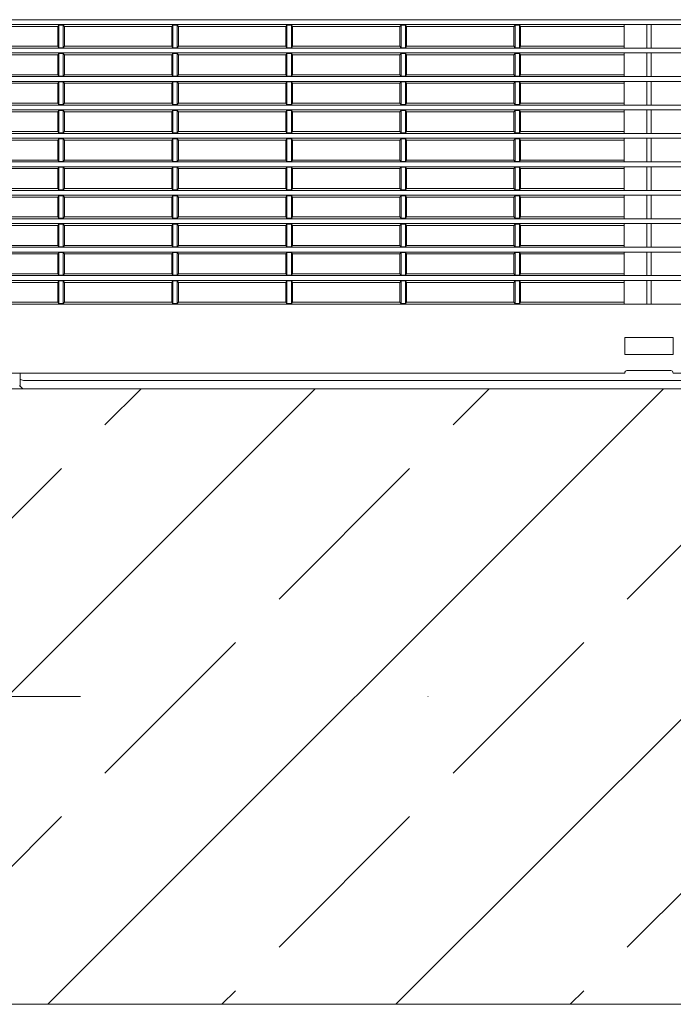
# Model space of a CAD drawing. Header units: millimetres. Extents: x -4612887 to -4536833, y -5457376 to -5415716.
# Tile 70 of 144: x -4579367 to -4579102, y -5442039 to -5441639. Entities that reach past the tile are written whole.
import ezdxf

# ---------------------------------------------------------------- set-up
doc = ezdxf.new("R2010")
doc.units = ezdxf.units.MM
doc.header["$MEASUREMENT"] = 0
doc.linetypes.add('Kropki i Kreski', pattern=[670.277762, 352.777767, -176.388884, 0, -141.111112])
for name, color, linetype, lineweight in [('is_KT-urzadzenia', 104, 'Continuous', 30), ('Osie', 8, 'Continuous', 18), ('Ściany wewnętrzne', 7, 'Continuous', 18)]:
    doc.layers.add(name, color=color, linetype=linetype, lineweight=lineweight)

msp = doc.modelspace()

# ---------------------------------------------------------------- hatches: boundary and pattern name
at = {"layer": 'Ściany wewnętrzne', "linetype": 'Continuous'}
h = msp.add_hatch(dxfattribs=at)
h.set_pattern_fill('BETON_ZBROJONY', color=8, style=0, pattern_type=2)
h.set_pattern_definition([(45, (-4559356.9, -5416807.61), (-70.71068, 70.71068), []), (45, (-4559392.25, -5416772.26), (-70.71068, 70.71068), [75, -25])])
h.paths.add_polyline_path([(-4581695.69, -5442039.1), (-4576375.69, -5442039.1), (-4576375.69, -5441939.1), (-4576375.69, -5441789.1), (-4581695.69, -5441789.1), (-4581695.69, -5441939.1)])

# ---------------------------------------------------------------- linework, layer by layer
at = {"layer": 'is_KT-urzadzenia', "linetype": 'Continuous', "lineweight": 9}
for p, q in [((-4579502.06, -5441639.16), (-4578609.02, -5441639.16)), ((-4579499.39, -5441641.13), (-4578611.69, -5441641.13)), ((-4579395.38, -5441641.87), (-4579351.73, -5441641.87)), ((-4579351.73, -5441641.87), (-4579351.29, -5441641.32)), ((-4579351.73, -5441641.87), (-4579351.73, -5441649.97)), ((-4579351.29, -5441641.32), (-4579351.29, -5441650.52)), ((-4579351.29, -5441641.32), (-4579349.51, -5441641.32)), ((-4579349.51, -5441641.32), (-4579349.06, -5441641.87)), ((-4579349.51, -5441641.32), (-4579349.51, -5441650.52)), ((-4579349.06, -5441641.87), (-4579305.41, -5441641.87)), ((-4579349.06, -5441649.97), (-4579349.06, -5441641.87)), ((-4579305.41, -5441641.87), (-4579304.97, -5441641.32)), ((-4579305.41, -5441641.87), (-4579305.41, -5441649.97)), ((-4579304.97, -5441641.32), (-4579304.97, -5441650.52)), ((-4579304.97, -5441641.32), (-4579303.18, -5441641.32)), ((-4579303.18, -5441641.32), (-4579302.74, -5441641.87)), ((-4579303.18, -5441641.32), (-4579303.18, -5441650.52)), ((-4579302.74, -5441641.87), (-4579259.09, -5441641.87)), ((-4579302.74, -5441649.97), (-4579302.74, -5441641.87)), ((-4579259.09, -5441641.87), (-4579258.64, -5441641.32)), ((-4579259.09, -5441641.87), (-4579259.09, -5441649.97)), ((-4579258.64, -5441641.32), (-4579258.64, -5441650.52)), ((-4579258.64, -5441641.32), (-4579256.86, -5441641.32)), ((-4579256.86, -5441641.32), (-4579256.42, -5441641.87)), ((-4579256.86, -5441641.32), (-4579256.86, -5441650.52)), ((-4579256.42, -5441641.87), (-4579212.77, -5441641.87)), ((-4579256.42, -5441649.97), (-4579256.42, -5441641.87)), ((-4579212.77, -5441641.87), (-4579212.32, -5441641.32)), ((-4579212.77, -5441641.87), (-4579212.77, -5441649.97)), ((-4579212.32, -5441641.32), (-4579210.54, -5441641.32)), ((-4579212.32, -5441641.32), (-4579212.32, -5441650.52)), ((-4579210.54, -5441641.32), (-4579210.1, -5441641.87)), ((-4579210.54, -5441641.32), (-4579210.54, -5441650.52)), ((-4579210.1, -5441641.87), (-4579166.45, -5441641.87)), ((-4579210.1, -5441649.97), (-4579210.1, -5441641.87)), ((-4579166.45, -5441641.87), (-4579166, -5441641.32)), ((-4579166.45, -5441641.87), (-4579166.45, -5441649.97)), ((-4579166, -5441641.32), (-4579166, -5441650.52)), ((-4579166, -5441641.32), (-4579164.22, -5441641.32)), ((-4579164.22, -5441641.32), (-4579166, -5441641.32)), ((-4579163.77, -5441641.87), (-4579164.22, -5441641.32)), ((-4579164.22, -5441641.32), (-4579164.22, -5441650.52)), ((-4579121.68, -5441641.87), (-4579163.77, -5441641.87)), ((-4579163.77, -5441641.87), (-4579163.77, -5441649.97)), ((-4579121.68, -5441641.13), (-4579121.68, -5441650.71)), ((-4579112.55, -5441641.13), (-4579112.55, -5441650.71)), ((-4579110.77, -5441641.13), (-4579110.77, -5441650.71)), ((-4579514.33, -5441652.68), (-4578596.75, -5441652.68)), ((-4579514.14, -5441650.71), (-4578596.94, -5441650.71)), ((-4579395.38, -5441649.97), (-4579351.73, -5441649.97)), ((-4579351.73, -5441649.97), (-4579351.29, -5441650.52)), ((-4579351.73, -5441653.43), (-4579351.29, -5441652.87)), ((-4579351.29, -5441650.52), (-4579349.51, -5441650.52)), ((-4579351.29, -5441652.87), (-4579351.29, -5441662.08)), ((-4579351.29, -5441652.87), (-4579349.51, -5441652.87)), ((-4579349.51, -5441650.52), (-4579349.06, -5441649.97)), ((-4579349.51, -5441652.87), (-4579349.06, -5441653.43)), ((-4579349.51, -5441652.87), (-4579349.51, -5441662.08)), ((-4579349.06, -5441649.97), (-4579305.41, -5441649.97)), ((-4579305.41, -5441649.97), (-4579304.97, -5441650.52)), ((-4579305.41, -5441653.43), (-4579304.97, -5441652.87)), ((-4579304.97, -5441650.52), (-4579303.18, -5441650.52)), ((-4579304.97, -5441652.87), (-4579304.97, -5441662.08)), ((-4579304.97, -5441652.87), (-4579303.18, -5441652.87)), ((-4579303.18, -5441650.52), (-4579302.74, -5441649.97)), ((-4579303.18, -5441652.87), (-4579302.74, -5441653.43)), ((-4579303.18, -5441652.87), (-4579303.18, -5441662.08)), ((-4579302.74, -5441649.97), (-4579259.09, -5441649.97)), ((-4579259.09, -5441649.97), (-4579258.64, -5441650.52)), ((-4579259.09, -5441653.43), (-4579258.64, -5441652.87)), ((-4579258.64, -5441650.52), (-4579256.86, -5441650.52)), ((-4579258.64, -5441652.87), (-4579258.64, -5441662.08)), ((-4579258.64, -5441652.87), (-4579256.86, -5441652.87)), ((-4579256.86, -5441650.52), (-4579256.42, -5441649.97)), ((-4579256.86, -5441652.87), (-4579256.42, -5441653.43)), ((-4579256.86, -5441652.87), (-4579256.86, -5441662.08)), ((-4579256.42, -5441649.97), (-4579212.77, -5441649.97)), ((-4579212.77, -5441649.97), (-4579212.32, -5441650.52)), ((-4579212.77, -5441653.43), (-4579212.32, -5441652.87)), ((-4579212.32, -5441650.52), (-4579210.54, -5441650.52)), ((-4579212.32, -5441652.87), (-4579210.54, -5441652.87)), ((-4579212.32, -5441652.87), (-4579212.32, -5441662.08)), ((-4579210.54, -5441650.52), (-4579210.1, -5441649.97)), ((-4579210.54, -5441652.87), (-4579210.1, -5441653.43)), ((-4579210.54, -5441652.87), (-4579210.54, -5441662.08)), ((-4579210.1, -5441649.97), (-4579166.45, -5441649.97)), ((-4579166.45, -5441649.97), (-4579166, -5441650.52)), ((-4579166.45, -5441653.43), (-4579166, -5441652.87)), ((-4579166, -5441650.52), (-4579164.22, -5441650.52)), ((-4579164.22, -5441650.52), (-4579166, -5441650.52)), ((-4579166, -5441652.87), (-4579166, -5441662.08)), ((-4579166, -5441652.87), (-4579164.22, -5441652.87)), ((-4579164.22, -5441652.87), (-4579166, -5441652.87)), ((-4579163.77, -5441649.97), (-4579164.22, -5441650.52)), ((-4579163.77, -5441653.43), (-4579164.22, -5441652.87)), ((-4579164.22, -5441652.87), (-4579164.22, -5441662.08)), ((-4579121.68, -5441649.97), (-4579163.77, -5441649.97)), ((-4579121.68, -5441652.68), (-4579121.68, -5441662.26)), ((-4579112.55, -5441652.68), (-4579112.55, -5441662.26)), ((-4579110.77, -5441652.68), (-4579110.77, -5441662.26)), ((-4579395.38, -5441653.43), (-4579351.73, -5441653.43)), ((-4579351.73, -5441653.43), (-4579351.73, -5441661.52)), ((-4579349.06, -5441653.43), (-4579305.41, -5441653.43)), ((-4579349.06, -5441661.52), (-4579349.06, -5441653.43)), ((-4579305.41, -5441653.43), (-4579305.41, -5441661.52)), ((-4579302.74, -5441653.43), (-4579259.09, -5441653.43)), ((-4579302.74, -5441661.52), (-4579302.74, -5441653.43)), ((-4579259.09, -5441653.43), (-4579259.09, -5441661.52)), ((-4579256.42, -5441653.43), (-4579212.77, -5441653.43)), ((-4579256.42, -5441661.52), (-4579256.42, -5441653.43)), ((-4579212.77, -5441653.43), (-4579212.77, -5441661.52)), ((-4579210.1, -5441653.43), (-4579166.45, -5441653.43)), ((-4579210.1, -5441661.52), (-4579210.1, -5441653.43)), ((-4579166.45, -5441653.43), (-4579166.45, -5441661.52)), ((-4579121.68, -5441653.43), (-4579163.77, -5441653.43)), ((-4579163.77, -5441653.43), (-4579163.77, -5441661.52)), ((-4579514.9, -5441664.24), (-4578596.17, -5441664.24)), ((-4579514.73, -5441662.26), (-4578596.35, -5441662.26)), ((-4579395.38, -5441661.52), (-4579351.73, -5441661.52)), ((-4579351.73, -5441661.52), (-4579351.29, -5441662.08)), ((-4579351.73, -5441664.98), (-4579351.29, -5441664.42)), ((-4579351.29, -5441662.08), (-4579349.51, -5441662.08)), ((-4579351.29, -5441664.42), (-4579351.29, -5441673.63)), ((-4579351.29, -5441664.42), (-4579349.51, -5441664.42)), ((-4579349.51, -5441662.08), (-4579349.06, -5441661.52)), ((-4579349.51, -5441664.42), (-4579349.51, -5441673.63)), ((-4579349.51, -5441664.42), (-4579349.06, -5441664.98)), ((-4579349.06, -5441661.52), (-4579305.41, -5441661.52)), ((-4579305.41, -5441661.52), (-4579304.97, -5441662.08)), ((-4579305.41, -5441664.98), (-4579304.97, -5441664.42)), ((-4579304.97, -5441662.08), (-4579303.18, -5441662.08)), ((-4579304.97, -5441664.42), (-4579304.97, -5441673.63)), ((-4579304.97, -5441664.42), (-4579303.18, -5441664.42)), ((-4579303.18, -5441662.08), (-4579302.74, -5441661.52)), ((-4579303.18, -5441664.42), (-4579303.18, -5441673.63)), ((-4579303.18, -5441664.42), (-4579302.74, -5441664.98)), ((-4579302.74, -5441661.52), (-4579259.09, -5441661.52)), ((-4579259.09, -5441661.52), (-4579258.64, -5441662.08)), ((-4579259.09, -5441664.98), (-4579258.64, -5441664.42)), ((-4579258.64, -5441662.08), (-4579256.86, -5441662.08)), ((-4579258.64, -5441664.42), (-4579258.64, -5441673.63)), ((-4579258.64, -5441664.42), (-4579256.86, -5441664.42)), ((-4579256.86, -5441662.08), (-4579256.42, -5441661.52)), ((-4579256.86, -5441664.42), (-4579256.86, -5441673.63)), ((-4579256.86, -5441664.42), (-4579256.42, -5441664.98)), ((-4579256.42, -5441661.52), (-4579212.77, -5441661.52)), ((-4579212.77, -5441661.52), (-4579212.32, -5441662.08)), ((-4579212.77, -5441664.98), (-4579212.32, -5441664.42)), ((-4579212.32, -5441662.08), (-4579210.54, -5441662.08)), ((-4579212.32, -5441664.42), (-4579210.54, -5441664.42)), ((-4579212.32, -5441664.42), (-4579212.32, -5441673.63)), ((-4579210.54, -5441662.08), (-4579210.1, -5441661.52)), ((-4579210.54, -5441664.42), (-4579210.54, -5441673.63)), ((-4579210.54, -5441664.42), (-4579210.1, -5441664.98)), ((-4579210.1, -5441661.52), (-4579166.45, -5441661.52)), ((-4579166.45, -5441661.52), (-4579166, -5441662.08)), ((-4579166.45, -5441664.98), (-4579166, -5441664.42)), ((-4579166, -5441662.08), (-4579164.22, -5441662.08)), ((-4579164.22, -5441662.08), (-4579166, -5441662.08)), ((-4579166, -5441664.42), (-4579166, -5441673.63)), ((-4579166, -5441664.42), (-4579164.22, -5441664.42)), ((-4579164.22, -5441664.42), (-4579166, -5441664.42)), ((-4579163.77, -5441661.52), (-4579164.22, -5441662.08)), ((-4579164.22, -5441664.42), (-4579164.22, -5441673.63)), ((-4579163.77, -5441664.98), (-4579164.22, -5441664.42)), ((-4579121.68, -5441661.52), (-4579163.77, -5441661.52)), ((-4579121.68, -5441664.24), (-4579121.68, -5441673.82)), ((-4579112.55, -5441664.24), (-4579112.55, -5441673.82)), ((-4579110.77, -5441664.24), (-4579110.77, -5441673.82)), ((-4579395.38, -5441664.98), (-4579351.73, -5441664.98)), ((-4579351.73, -5441664.98), (-4579351.73, -5441673.08)), ((-4579349.06, -5441664.98), (-4579305.41, -5441664.98)), ((-4579349.06, -5441673.08), (-4579349.06, -5441664.98)), ((-4579305.41, -5441664.98), (-4579305.41, -5441673.08)), ((-4579302.74, -5441664.98), (-4579259.09, -5441664.98)), ((-4579302.74, -5441673.08), (-4579302.74, -5441664.98)), ((-4579259.09, -5441664.98), (-4579259.09, -5441673.08)), ((-4579256.42, -5441664.98), (-4579212.77, -5441664.98)), ((-4579256.42, -5441673.08), (-4579256.42, -5441664.98)), ((-4579212.77, -5441664.98), (-4579212.77, -5441673.08)), ((-4579210.1, -5441664.98), (-4579166.45, -5441664.98)), ((-4579210.1, -5441673.08), (-4579210.1, -5441664.98)), ((-4579166.45, -5441664.98), (-4579166.45, -5441673.08)), ((-4579121.68, -5441664.98), (-4579163.77, -5441664.98)), ((-4579163.77, -5441664.98), (-4579163.77, -5441673.08)), ((-4579515.43, -5441675.79), (-4578595.65, -5441675.79)), ((-4579515.28, -5441673.82), (-4578595.8, -5441673.82)), ((-4579395.38, -5441673.08), (-4579351.73, -5441673.08)), ((-4579395.38, -5441676.53), (-4579351.73, -5441676.53)), ((-4579351.73, -5441673.08), (-4579351.29, -5441673.63)), ((-4579351.73, -5441676.53), (-4579351.29, -5441675.98)), ((-4579351.73, -5441676.53), (-4579351.73, -5441684.63)), ((-4579351.29, -5441673.63), (-4579349.51, -5441673.63)), ((-4579351.29, -5441675.98), (-4579351.29, -5441685.18)), ((-4579351.29, -5441675.98), (-4579349.51, -5441675.98)), ((-4579349.51, -5441673.63), (-4579349.06, -5441673.08)), ((-4579349.51, -5441675.98), (-4579349.06, -5441676.53)), ((-4579349.51, -5441675.98), (-4579349.51, -5441685.18)), ((-4579349.06, -5441673.08), (-4579305.41, -5441673.08)), ((-4579349.06, -5441676.53), (-4579305.41, -5441676.53)), ((-4579349.06, -5441684.63), (-4579349.06, -5441676.53)), ((-4579305.41, -5441673.08), (-4579304.97, -5441673.63)), ((-4579305.41, -5441676.53), (-4579304.97, -5441675.98)), ((-4579305.41, -5441676.53), (-4579305.41, -5441684.63)), ((-4579304.97, -5441673.63), (-4579303.18, -5441673.63)), ((-4579304.97, -5441675.98), (-4579304.97, -5441685.18)), ((-4579304.97, -5441675.98), (-4579303.18, -5441675.98)), ((-4579303.18, -5441673.63), (-4579302.74, -5441673.08)), ((-4579303.18, -5441675.98), (-4579302.74, -5441676.53)), ((-4579303.18, -5441675.98), (-4579303.18, -5441685.18)), ((-4579302.74, -5441673.08), (-4579259.09, -5441673.08)), ((-4579302.74, -5441684.63), (-4579302.74, -5441676.53)), ((-4579302.74, -5441676.53), (-4579259.09, -5441676.53)), ((-4579259.09, -5441673.08), (-4579258.64, -5441673.63)), ((-4579259.09, -5441676.53), (-4579258.64, -5441675.98)), ((-4579259.09, -5441676.53), (-4579259.09, -5441684.63)), ((-4579258.64, -5441673.63), (-4579256.86, -5441673.63)), ((-4579258.64, -5441675.98), (-4579258.64, -5441685.18)), ((-4579258.64, -5441675.98), (-4579256.86, -5441675.98)), ((-4579256.86, -5441673.63), (-4579256.42, -5441673.08)), ((-4579256.86, -5441675.98), (-4579256.42, -5441676.53)), ((-4579256.86, -5441675.98), (-4579256.86, -5441685.18)), ((-4579256.42, -5441673.08), (-4579212.77, -5441673.08)), ((-4579256.42, -5441676.53), (-4579212.77, -5441676.53)), ((-4579256.42, -5441684.63), (-4579256.42, -5441676.53)), ((-4579212.77, -5441673.08), (-4579212.32, -5441673.63)), ((-4579212.77, -5441676.53), (-4579212.32, -5441675.98)), ((-4579212.77, -5441676.53), (-4579212.77, -5441684.63)), ((-4579212.32, -5441673.63), (-4579210.54, -5441673.63)), ((-4579212.32, -5441675.98), (-4579210.54, -5441675.98)), ((-4579212.32, -5441675.98), (-4579212.32, -5441685.18)), ((-4579210.54, -5441673.63), (-4579210.1, -5441673.08)), ((-4579210.54, -5441675.98), (-4579210.1, -5441676.53)), ((-4579210.54, -5441675.98), (-4579210.54, -5441685.18)), ((-4579210.1, -5441673.08), (-4579166.45, -5441673.08)), ((-4579210.1, -5441676.53), (-4579166.45, -5441676.53)), ((-4579210.1, -5441684.63), (-4579210.1, -5441676.53)), ((-4579166.45, -5441673.08), (-4579166, -5441673.63)), ((-4579166.45, -5441676.53), (-4579166, -5441675.98)), ((-4579166.45, -5441676.53), (-4579166.45, -5441684.63)), ((-4579166, -5441673.63), (-4579164.22, -5441673.63)), ((-4579164.22, -5441673.63), (-4579166, -5441673.63)), ((-4579166, -5441675.98), (-4579166, -5441685.18)), ((-4579166, -5441675.98), (-4579164.22, -5441675.98)), ((-4579164.22, -5441675.98), (-4579166, -5441675.98)), ((-4579163.77, -5441673.08), (-4579164.22, -5441673.63)), ((-4579163.77, -5441676.53), (-4579164.22, -5441675.98)), ((-4579164.22, -5441675.98), (-4579164.22, -5441685.18)), ((-4579121.68, -5441673.08), (-4579163.77, -5441673.08)), ((-4579121.68, -5441676.53), (-4579163.77, -5441676.53)), ((-4579163.77, -5441676.53), (-4579163.77, -5441684.63)), ((-4579121.68, -5441675.79), (-4579121.68, -5441685.37)), ((-4579112.55, -5441675.79), (-4579112.55, -5441685.37)), ((-4579110.77, -5441675.79), (-4579110.77, -5441685.37)), ((-4579395.38, -5441684.63), (-4579351.73, -5441684.63)), ((-4579351.73, -5441684.63), (-4579351.29, -5441685.18)), ((-4579349.51, -5441685.18), (-4579349.06, -5441684.63)), ((-4579349.06, -5441684.63), (-4579305.41, -5441684.63)), ((-4579305.41, -5441684.63), (-4579304.97, -5441685.18)), ((-4579303.18, -5441685.18), (-4579302.74, -5441684.63)), ((-4579302.74, -5441684.63), (-4579259.09, -5441684.63)), ((-4579259.09, -5441684.63), (-4579258.64, -5441685.18)), ((-4579256.86, -5441685.18), (-4579256.42, -5441684.63)), ((-4579256.42, -5441684.63), (-4579212.77, -5441684.63)), ((-4579212.77, -5441684.63), (-4579212.32, -5441685.18)), ((-4579210.54, -5441685.18), (-4579210.1, -5441684.63)), ((-4579210.1, -5441684.63), (-4579166.45, -5441684.63)), ((-4579166.45, -5441684.63), (-4579166, -5441685.18)), ((-4579163.77, -5441684.63), (-4579164.22, -5441685.18)), ((-4579121.68, -5441684.63), (-4579163.77, -5441684.63)), ((-4579515.92, -5441687.34), (-4578595.16, -5441687.34)), ((-4579515.77, -5441685.37), (-4578595.31, -5441685.37)), ((-4579395.38, -5441688.08), (-4579351.73, -5441688.08)), ((-4579351.73, -5441688.08), (-4579351.29, -5441687.53)), ((-4579351.73, -5441688.08), (-4579351.73, -5441696.18)), ((-4579351.29, -5441685.18), (-4579349.51, -5441685.18)), ((-4579351.29, -5441687.53), (-4579351.29, -5441696.74)), ((-4579351.29, -5441687.53), (-4579349.51, -5441687.53)), ((-4579349.51, -5441687.53), (-4579349.51, -5441696.74)), ((-4579349.51, -5441687.53), (-4579349.06, -5441688.08)), ((-4579349.06, -5441696.18), (-4579349.06, -5441688.08)), ((-4579349.06, -5441688.08), (-4579305.41, -5441688.08)), ((-4579305.41, -5441688.08), (-4579304.97, -5441687.53)), ((-4579305.41, -5441688.08), (-4579305.41, -5441696.18)), ((-4579304.97, -5441685.18), (-4579303.18, -5441685.18)), ((-4579304.97, -5441687.53), (-4579303.18, -5441687.53)), ((-4579304.97, -5441687.53), (-4579304.97, -5441696.74)), ((-4579303.18, -5441687.53), (-4579302.74, -5441688.08)), ((-4579303.18, -5441687.53), (-4579303.18, -5441696.74)), ((-4579302.74, -5441696.18), (-4579302.74, -5441688.08)), ((-4579302.74, -5441688.08), (-4579259.09, -5441688.08)), ((-4579259.09, -5441688.08), (-4579258.64, -5441687.53)), ((-4579259.09, -5441688.08), (-4579259.09, -5441696.18)), ((-4579258.64, -5441685.18), (-4579256.86, -5441685.18)), ((-4579258.64, -5441687.53), (-4579256.86, -5441687.53)), ((-4579258.64, -5441687.53), (-4579258.64, -5441696.74)), ((-4579256.86, -5441687.53), (-4579256.42, -5441688.08)), ((-4579256.86, -5441687.53), (-4579256.86, -5441696.74)), ((-4579256.42, -5441688.08), (-4579212.77, -5441688.08)), ((-4579256.42, -5441696.18), (-4579256.42, -5441688.08)), ((-4579212.77, -5441688.08), (-4579212.32, -5441687.53)), ((-4579212.77, -5441688.08), (-4579212.77, -5441696.18)), ((-4579212.32, -5441685.18), (-4579210.54, -5441685.18)), ((-4579212.32, -5441687.53), (-4579210.54, -5441687.53)), ((-4579212.32, -5441687.53), (-4579212.32, -5441696.74)), ((-4579210.54, -5441687.53), (-4579210.54, -5441696.74)), ((-4579210.54, -5441687.53), (-4579210.1, -5441688.08)), ((-4579210.1, -5441696.18), (-4579210.1, -5441688.08)), ((-4579210.1, -5441688.08), (-4579166.45, -5441688.08)), ((-4579166.45, -5441688.08), (-4579166, -5441687.53)), ((-4579166.45, -5441688.08), (-4579166.45, -5441696.18)), ((-4579166, -5441685.18), (-4579164.22, -5441685.18)), ((-4579164.22, -5441685.18), (-4579166, -5441685.18)), ((-4579166, -5441687.53), (-4579166, -5441696.74)), ((-4579166, -5441687.53), (-4579164.22, -5441687.53)), ((-4579164.22, -5441687.53), (-4579166, -5441687.53)), ((-4579164.22, -5441687.53), (-4579164.22, -5441696.74)), ((-4579163.77, -5441688.08), (-4579164.22, -5441687.53)), ((-4579163.77, -5441688.08), (-4579163.77, -5441696.18)), ((-4579121.68, -5441688.08), (-4579163.77, -5441688.08)), ((-4579121.68, -5441687.34), (-4579121.68, -5441696.92)), ((-4579112.55, -5441687.34), (-4579112.55, -5441696.92)), ((-4579110.77, -5441687.34), (-4579110.77, -5441696.92)), ((-4579395.38, -5441696.18), (-4579351.73, -5441696.18)), ((-4579351.73, -5441696.18), (-4579351.29, -5441696.74)), ((-4579351.29, -5441696.74), (-4579349.51, -5441696.74)), ((-4579349.51, -5441696.74), (-4579349.06, -5441696.18)), ((-4579349.06, -5441696.18), (-4579305.41, -5441696.18)), ((-4579305.41, -5441696.18), (-4579304.97, -5441696.74)), ((-4579304.97, -5441696.74), (-4579303.18, -5441696.74)), ((-4579303.18, -5441696.74), (-4579302.74, -5441696.18)), ((-4579302.74, -5441696.18), (-4579259.09, -5441696.18)), ((-4579259.09, -5441696.18), (-4579258.64, -5441696.74)), ((-4579258.64, -5441696.74), (-4579256.86, -5441696.74)), ((-4579256.86, -5441696.74), (-4579256.42, -5441696.18)), ((-4579256.42, -5441696.18), (-4579212.77, -5441696.18)), ((-4579212.77, -5441696.18), (-4579212.32, -5441696.74)), ((-4579212.32, -5441696.74), (-4579210.54, -5441696.74)), ((-4579210.54, -5441696.74), (-4579210.1, -5441696.18)), ((-4579210.1, -5441696.18), (-4579166.45, -5441696.18)), ((-4579166.45, -5441696.18), (-4579166, -5441696.74)), ((-4579166, -5441696.74), (-4579164.22, -5441696.74)), ((-4579164.22, -5441696.74), (-4579166, -5441696.74)), ((-4579163.77, -5441696.18), (-4579164.22, -5441696.74)), ((-4579121.68, -5441696.18), (-4579163.77, -5441696.18)), ((-4579516.35, -5441698.9), (-4578594.73, -5441698.9)), ((-4579516.22, -5441696.92), (-4578594.86, -5441696.92)), ((-4579395.38, -5441699.64), (-4579351.73, -5441699.64)), ((-4579351.73, -5441699.64), (-4579351.29, -5441699.08)), ((-4579351.73, -5441699.64), (-4579351.73, -5441707.73)), ((-4579351.29, -5441699.08), (-4579351.29, -5441708.29)), ((-4579351.29, -5441699.08), (-4579349.51, -5441699.08)), ((-4579349.51, -5441699.08), (-4579349.06, -5441699.64)), ((-4579349.51, -5441699.08), (-4579349.51, -5441708.29)), ((-4579349.06, -5441699.64), (-4579305.41, -5441699.64)), ((-4579349.06, -5441707.73), (-4579349.06, -5441699.64)), ((-4579305.41, -5441699.64), (-4579304.97, -5441699.08)), ((-4579305.41, -5441699.64), (-4579305.41, -5441707.73)), ((-4579304.97, -5441699.08), (-4579304.97, -5441708.29)), ((-4579304.97, -5441699.08), (-4579303.18, -5441699.08)), ((-4579303.18, -5441699.08), (-4579302.74, -5441699.64)), ((-4579303.18, -5441699.08), (-4579303.18, -5441708.29)), ((-4579302.74, -5441699.64), (-4579259.09, -5441699.64)), ((-4579302.74, -5441707.73), (-4579302.74, -5441699.64)), ((-4579259.09, -5441699.64), (-4579258.64, -5441699.08)), ((-4579259.09, -5441699.64), (-4579259.09, -5441707.73)), ((-4579258.64, -5441699.08), (-4579258.64, -5441708.29)), ((-4579258.64, -5441699.08), (-4579256.86, -5441699.08)), ((-4579256.86, -5441699.08), (-4579256.42, -5441699.64)), ((-4579256.86, -5441699.08), (-4579256.86, -5441708.29)), ((-4579256.42, -5441699.64), (-4579212.77, -5441699.64)), ((-4579256.42, -5441707.73), (-4579256.42, -5441699.64)), ((-4579212.77, -5441699.64), (-4579212.32, -5441699.08)), ((-4579212.77, -5441699.64), (-4579212.77, -5441707.73)), ((-4579212.32, -5441699.08), (-4579210.54, -5441699.08)), ((-4579212.32, -5441699.08), (-4579212.32, -5441708.29)), ((-4579210.54, -5441699.08), (-4579210.1, -5441699.64)), ((-4579210.54, -5441699.08), (-4579210.54, -5441708.29)), ((-4579210.1, -5441699.64), (-4579166.45, -5441699.64)), ((-4579210.1, -5441707.73), (-4579210.1, -5441699.64)), ((-4579166.45, -5441699.64), (-4579166, -5441699.08)), ((-4579166.45, -5441699.64), (-4579166.45, -5441707.73)), ((-4579166, -5441699.08), (-4579166, -5441708.29)), ((-4579166, -5441699.08), (-4579164.22, -5441699.08)), ((-4579164.22, -5441699.08), (-4579166, -5441699.08)), ((-4579163.77, -5441699.64), (-4579164.22, -5441699.08)), ((-4579164.22, -5441699.08), (-4579164.22, -5441708.29)), ((-4579121.68, -5441699.64), (-4579163.77, -5441699.64)), ((-4579163.77, -5441699.64), (-4579163.77, -5441707.73)), ((-4579121.68, -5441698.9), (-4579121.68, -5441708.48)), ((-4579112.55, -5441698.9), (-4579112.55, -5441708.48)), ((-4579110.77, -5441698.9), (-4579110.77, -5441708.48)), ((-4579516.62, -5441708.48), (-4578594.46, -5441708.48)), ((-4579395.38, -5441707.73), (-4579351.73, -5441707.73)), ((-4579351.73, -5441707.73), (-4579351.29, -5441708.29)), ((-4579351.29, -5441708.29), (-4579349.51, -5441708.29)), ((-4579349.51, -5441708.29), (-4579349.06, -5441707.73)), ((-4579349.06, -5441707.73), (-4579305.41, -5441707.73)), ((-4579305.41, -5441707.73), (-4579304.97, -5441708.29)), ((-4579304.97, -5441708.29), (-4579303.18, -5441708.29)), ((-4579303.18, -5441708.29), (-4579302.74, -5441707.73)), ((-4579302.74, -5441707.73), (-4579259.09, -5441707.73)), ((-4579259.09, -5441707.73), (-4579258.64, -5441708.29)), ((-4579258.64, -5441708.29), (-4579256.86, -5441708.29)), ((-4579256.86, -5441708.29), (-4579256.42, -5441707.73)), ((-4579256.42, -5441707.73), (-4579212.77, -5441707.73)), ((-4579212.77, -5441707.73), (-4579212.32, -5441708.29)), ((-4579212.32, -5441708.29), (-4579210.54, -5441708.29)), ((-4579210.54, -5441708.29), (-4579210.1, -5441707.73)), ((-4579210.1, -5441707.73), (-4579166.45, -5441707.73)), ((-4579166.45, -5441707.73), (-4579166, -5441708.29)), ((-4579166, -5441708.29), (-4579164.22, -5441708.29)), ((-4579164.22, -5441708.29), (-4579166, -5441708.29)), ((-4579163.77, -5441707.73), (-4579164.22, -5441708.29)), ((-4579121.68, -5441707.73), (-4579163.77, -5441707.73)), ((-4579516.74, -5441710.45), (-4578594.34, -5441710.45)), ((-4579395.38, -5441711.19), (-4579351.73, -5441711.19)), ((-4579351.73, -5441711.19), (-4579351.29, -5441710.64)), ((-4579351.73, -5441711.19), (-4579351.73, -5441719.29)), ((-4579351.29, -5441710.64), (-4579351.29, -5441719.84)), ((-4579351.29, -5441710.64), (-4579349.51, -5441710.64)), ((-4579349.51, -5441710.64), (-4579349.06, -5441711.19)), ((-4579349.51, -5441710.64), (-4579349.51, -5441719.84)), ((-4579349.06, -5441711.19), (-4579305.41, -5441711.19)), ((-4579349.06, -5441719.29), (-4579349.06, -5441711.19)), ((-4579305.41, -5441711.19), (-4579304.97, -5441710.64)), ((-4579305.41, -5441711.19), (-4579305.41, -5441719.29)), ((-4579304.97, -5441710.64), (-4579304.97, -5441719.84)), ((-4579304.97, -5441710.64), (-4579303.18, -5441710.64)), ((-4579303.18, -5441710.64), (-4579302.74, -5441711.19)), ((-4579303.18, -5441710.64), (-4579303.18, -5441719.84)), ((-4579302.74, -5441711.19), (-4579259.09, -5441711.19)), ((-4579302.74, -5441719.29), (-4579302.74, -5441711.19)), ((-4579259.09, -5441711.19), (-4579258.64, -5441710.64)), ((-4579259.09, -5441711.19), (-4579259.09, -5441719.29)), ((-4579258.64, -5441710.64), (-4579258.64, -5441719.84)), ((-4579258.64, -5441710.64), (-4579256.86, -5441710.64)), ((-4579256.86, -5441710.64), (-4579256.42, -5441711.19)), ((-4579256.86, -5441710.64), (-4579256.86, -5441719.84)), ((-4579256.42, -5441711.19), (-4579212.77, -5441711.19)), ((-4579256.42, -5441719.29), (-4579256.42, -5441711.19)), ((-4579212.77, -5441711.19), (-4579212.32, -5441710.64)), ((-4579212.77, -5441711.19), (-4579212.77, -5441719.29)), ((-4579212.32, -5441710.64), (-4579210.54, -5441710.64)), ((-4579212.32, -5441710.64), (-4579212.32, -5441719.84)), ((-4579210.54, -5441710.64), (-4579210.1, -5441711.19)), ((-4579210.54, -5441710.64), (-4579210.54, -5441719.84)), ((-4579210.1, -5441711.19), (-4579166.45, -5441711.19)), ((-4579210.1, -5441719.29), (-4579210.1, -5441711.19)), ((-4579166.45, -5441711.19), (-4579166, -5441710.64)), ((-4579166.45, -5441711.19), (-4579166.45, -5441719.29)), ((-4579166, -5441710.64), (-4579166, -5441719.84)), ((-4579166, -5441710.64), (-4579164.22, -5441710.64)), ((-4579164.22, -5441710.64), (-4579166, -5441710.64)), ((-4579163.77, -5441711.19), (-4579164.22, -5441710.64)), ((-4579164.22, -5441710.64), (-4579164.22, -5441719.84)), ((-4579121.68, -5441711.19), (-4579163.77, -5441711.19)), ((-4579163.77, -5441711.19), (-4579163.77, -5441719.29)), ((-4579121.68, -5441710.45), (-4579121.68, -5441720.03)), ((-4579112.55, -5441710.45), (-4579112.55, -5441720.03)), ((-4579110.77, -5441710.45), (-4579110.77, -5441720.03)), ((-4579516.98, -5441720.03), (-4578594.1, -5441720.03)), ((-4579395.38, -5441719.29), (-4579351.73, -5441719.29)), ((-4579351.73, -5441719.29), (-4579351.29, -5441719.84)), ((-4579351.29, -5441719.84), (-4579349.51, -5441719.84)), ((-4579349.51, -5441719.84), (-4579349.06, -5441719.29)), ((-4579349.06, -5441719.29), (-4579305.41, -5441719.29)), ((-4579305.41, -5441719.29), (-4579304.97, -5441719.84)), ((-4579304.97, -5441719.84), (-4579303.18, -5441719.84)), ((-4579303.18, -5441719.84), (-4579302.74, -5441719.29)), ((-4579302.74, -5441719.29), (-4579259.09, -5441719.29)), ((-4579259.09, -5441719.29), (-4579258.64, -5441719.84)), ((-4579258.64, -5441719.84), (-4579256.86, -5441719.84)), ((-4579256.86, -5441719.84), (-4579256.42, -5441719.29)), ((-4579256.42, -5441719.29), (-4579212.77, -5441719.29)), ((-4579212.77, -5441719.29), (-4579212.32, -5441719.84)), ((-4579212.32, -5441719.84), (-4579210.54, -5441719.84)), ((-4579210.54, -5441719.84), (-4579210.1, -5441719.29)), ((-4579210.1, -5441719.29), (-4579166.45, -5441719.29)), ((-4579166.45, -5441719.29), (-4579166, -5441719.84)), ((-4579166, -5441719.84), (-4579164.22, -5441719.84)), ((-4579164.22, -5441719.84), (-4579166, -5441719.84)), ((-4579163.77, -5441719.29), (-4579164.22, -5441719.84)), ((-4579121.68, -5441719.29), (-4579163.77, -5441719.29)), ((-4579517.07, -5441722), (-4578594.01, -5441722)), ((-4579395.38, -5441722.74), (-4579351.73, -5441722.74)), ((-4579351.73, -5441722.74), (-4579351.29, -5441722.19)), ((-4579351.73, -5441722.74), (-4579351.73, -5441730.84)), ((-4579351.29, -5441722.19), (-4579351.29, -5441731.4)), ((-4579351.29, -5441722.19), (-4579349.51, -5441722.19)), ((-4579349.51, -5441722.19), (-4579349.51, -5441731.4)), ((-4579349.51, -5441722.19), (-4579349.06, -5441722.74)), ((-4579349.06, -5441730.84), (-4579349.06, -5441722.74)), ((-4579349.06, -5441722.74), (-4579305.41, -5441722.74)), ((-4579305.41, -5441722.74), (-4579304.97, -5441722.19)), ((-4579305.41, -5441722.74), (-4579305.41, -5441730.84)), ((-4579304.97, -5441722.19), (-4579304.97, -5441731.4)), ((-4579304.97, -5441722.19), (-4579303.18, -5441722.19)), ((-4579303.18, -5441722.19), (-4579303.18, -5441731.4)), ((-4579303.18, -5441722.19), (-4579302.74, -5441722.74)), ((-4579302.74, -5441722.74), (-4579259.09, -5441722.74)), ((-4579302.74, -5441730.84), (-4579302.74, -5441722.74)), ((-4579259.09, -5441722.74), (-4579258.64, -5441722.19)), ((-4579259.09, -5441722.74), (-4579259.09, -5441730.84)), ((-4579258.64, -5441722.19), (-4579258.64, -5441731.4)), ((-4579258.64, -5441722.19), (-4579256.86, -5441722.19)), ((-4579256.86, -5441722.19), (-4579256.86, -5441731.4)), ((-4579256.86, -5441722.19), (-4579256.42, -5441722.74)), ((-4579256.42, -5441730.84), (-4579256.42, -5441722.74)), ((-4579256.42, -5441722.74), (-4579212.77, -5441722.74)), ((-4579212.77, -5441722.74), (-4579212.32, -5441722.19)), ((-4579212.77, -5441722.74), (-4579212.77, -5441730.84)), ((-4579212.32, -5441722.19), (-4579210.54, -5441722.19)), ((-4579212.32, -5441722.19), (-4579212.32, -5441731.4)), ((-4579210.54, -5441722.19), (-4579210.54, -5441731.4)), ((-4579210.54, -5441722.19), (-4579210.1, -5441722.74)), ((-4579210.1, -5441730.84), (-4579210.1, -5441722.74)), ((-4579210.1, -5441722.74), (-4579166.45, -5441722.74)), ((-4579166.45, -5441722.74), (-4579166, -5441722.19)), ((-4579166.45, -5441722.74), (-4579166.45, -5441730.84)), ((-4579166, -5441722.19), (-4579166, -5441731.4)), ((-4579166, -5441722.19), (-4579164.22, -5441722.19)), ((-4579164.22, -5441722.19), (-4579166, -5441722.19)), ((-4579164.22, -5441722.19), (-4579164.22, -5441731.4)), ((-4579163.77, -5441722.74), (-4579164.22, -5441722.19)), ((-4579121.68, -5441722.74), (-4579163.77, -5441722.74)), ((-4579163.77, -5441722.74), (-4579163.77, -5441730.84)), ((-4579121.68, -5441722), (-4579121.68, -5441731.58)), ((-4579112.55, -5441722), (-4579112.55, -5441731.58)), ((-4579110.77, -5441722), (-4579110.77, -5441731.58)), ((-4579517.28, -5441731.58), (-4578593.8, -5441731.58)), ((-4579395.38, -5441730.84), (-4579351.73, -5441730.84)), ((-4579351.73, -5441730.84), (-4579351.29, -5441731.4)), ((-4579351.29, -5441731.4), (-4579349.51, -5441731.4)), ((-4579349.51, -5441731.4), (-4579349.06, -5441730.84)), ((-4579349.06, -5441730.84), (-4579305.41, -5441730.84)), ((-4579305.41, -5441730.84), (-4579304.97, -5441731.4)), ((-4579304.97, -5441731.4), (-4579303.18, -5441731.4)), ((-4579303.18, -5441731.4), (-4579302.74, -5441730.84)), ((-4579302.74, -5441730.84), (-4579259.09, -5441730.84)), ((-4579259.09, -5441730.84), (-4579258.64, -5441731.4)), ((-4579258.64, -5441731.4), (-4579256.86, -5441731.4)), ((-4579256.86, -5441731.4), (-4579256.42, -5441730.84)), ((-4579256.42, -5441730.84), (-4579212.77, -5441730.84)), ((-4579212.77, -5441730.84), (-4579212.32, -5441731.4)), ((-4579212.32, -5441731.4), (-4579210.54, -5441731.4)), ((-4579210.54, -5441731.4), (-4579210.1, -5441730.84)), ((-4579210.1, -5441730.84), (-4579166.45, -5441730.84)), ((-4579166.45, -5441730.84), (-4579166, -5441731.4)), ((-4579164.22, -5441731.4), (-4579166, -5441731.4)), ((-4579166, -5441731.4), (-4579164.22, -5441731.4)), ((-4579163.77, -5441730.84), (-4579164.22, -5441731.4)), ((-4579121.68, -5441730.84), (-4579163.77, -5441730.84)), ((-4579517.36, -5441733.56), (-4578593.71, -5441733.56)), ((-4579395.38, -5441734.3), (-4579351.73, -5441734.3)), ((-4579351.73, -5441734.3), (-4579351.29, -5441733.74)), ((-4579351.73, -5441734.3), (-4579351.73, -5441742.39)), ((-4579351.29, -5441733.74), (-4579351.29, -5441742.95)), ((-4579351.29, -5441733.74), (-4579349.51, -5441733.74)), ((-4579349.51, -5441733.74), (-4579349.06, -5441734.3)), ((-4579349.51, -5441733.74), (-4579349.51, -5441742.95)), ((-4579349.06, -5441734.3), (-4579305.41, -5441734.3)), ((-4579349.06, -5441742.39), (-4579349.06, -5441734.3)), ((-4579305.41, -5441734.3), (-4579304.97, -5441733.74)), ((-4579305.41, -5441734.3), (-4579305.41, -5441742.39)), ((-4579304.97, -5441733.74), (-4579304.97, -5441742.95)), ((-4579304.97, -5441733.74), (-4579303.18, -5441733.74)), ((-4579303.18, -5441733.74), (-4579302.74, -5441734.3)), ((-4579303.18, -5441733.74), (-4579303.18, -5441742.95)), ((-4579302.74, -5441734.3), (-4579259.09, -5441734.3)), ((-4579302.74, -5441742.39), (-4579302.74, -5441734.3)), ((-4579259.09, -5441734.3), (-4579258.64, -5441733.74)), ((-4579259.09, -5441734.3), (-4579259.09, -5441742.39)), ((-4579258.64, -5441733.74), (-4579258.64, -5441742.95)), ((-4579258.64, -5441733.74), (-4579256.86, -5441733.74)), ((-4579256.86, -5441733.74), (-4579256.42, -5441734.3)), ((-4579256.86, -5441733.74), (-4579256.86, -5441742.95)), ((-4579256.42, -5441734.3), (-4579212.77, -5441734.3)), ((-4579256.42, -5441742.39), (-4579256.42, -5441734.3)), ((-4579212.77, -5441734.3), (-4579212.32, -5441733.74)), ((-4579212.77, -5441734.3), (-4579212.77, -5441742.39)), ((-4579212.32, -5441733.74), (-4579210.54, -5441733.74)), ((-4579212.32, -5441733.74), (-4579212.32, -5441742.95)), ((-4579210.54, -5441733.74), (-4579210.1, -5441734.3)), ((-4579210.54, -5441733.74), (-4579210.54, -5441742.95)), ((-4579210.1, -5441734.3), (-4579166.45, -5441734.3)), ((-4579210.1, -5441742.39), (-4579210.1, -5441734.3)), ((-4579166.45, -5441734.3), (-4579166, -5441733.74)), ((-4579166.45, -5441734.3), (-4579166.45, -5441742.39)), ((-4579164.22, -5441733.74), (-4579166, -5441733.74)), ((-4579166, -5441733.74), (-4579166, -5441742.95)), ((-4579166, -5441733.74), (-4579164.22, -5441733.74)), ((-4579163.77, -5441734.3), (-4579164.22, -5441733.74)), ((-4579164.22, -5441733.74), (-4579164.22, -5441742.95)), ((-4579163.77, -5441734.3), (-4579163.77, -5441742.39)), ((-4579121.68, -5441734.3), (-4579163.77, -5441734.3)), ((-4579121.68, -5441733.56), (-4579121.68, -5441743.13)), ((-4579112.55, -5441733.56), (-4579112.55, -5441743.13)), ((-4579110.77, -5441733.56), (-4579110.77, -5441743.13)), ((-4579517.54, -5441743.13), (-4578593.54, -5441743.13)), ((-4579395.38, -5441742.39), (-4579351.73, -5441742.39)), ((-4579351.73, -5441742.39), (-4579351.29, -5441742.95)), ((-4579351.29, -5441742.95), (-4579349.51, -5441742.95)), ((-4579349.51, -5441742.95), (-4579349.06, -5441742.39)), ((-4579349.06, -5441742.39), (-4579305.41, -5441742.39)), ((-4579305.41, -5441742.39), (-4579304.97, -5441742.95)), ((-4579304.97, -5441742.95), (-4579303.18, -5441742.95)), ((-4579303.18, -5441742.95), (-4579302.74, -5441742.39)), ((-4579302.74, -5441742.39), (-4579259.09, -5441742.39)), ((-4579259.09, -5441742.39), (-4579258.64, -5441742.95)), ((-4579258.64, -5441742.95), (-4579256.86, -5441742.95)), ((-4579256.86, -5441742.95), (-4579256.42, -5441742.39)), ((-4579256.42, -5441742.39), (-4579212.77, -5441742.39)), ((-4579212.77, -5441742.39), (-4579212.32, -5441742.95)), ((-4579212.32, -5441742.95), (-4579210.54, -5441742.95)), ((-4579210.54, -5441742.95), (-4579210.1, -5441742.39)), ((-4579210.1, -5441742.39), (-4579166.45, -5441742.39)), ((-4579166.45, -5441742.39), (-4579166, -5441742.95)), ((-4579164.22, -5441742.95), (-4579166, -5441742.95)), ((-4579166, -5441742.95), (-4579164.22, -5441742.95)), ((-4579163.77, -5441742.39), (-4579164.22, -5441742.95)), ((-4579121.68, -5441742.39), (-4579163.77, -5441742.39)), ((-4579517.61, -5441745.11), (-4578593.47, -5441745.11)), ((-4579395.38, -5441745.85), (-4579351.73, -5441745.85)), ((-4579351.73, -5441745.85), (-4579351.29, -5441745.29)), ((-4579351.73, -5441745.85), (-4579351.73, -5441753.95)), ((-4579351.29, -5441745.29), (-4579351.29, -5441754.5)), ((-4579351.29, -5441745.29), (-4579349.51, -5441745.29)), ((-4579349.51, -5441745.29), (-4579349.51, -5441754.5)), ((-4579349.51, -5441745.29), (-4579349.06, -5441745.85)), ((-4579349.06, -5441745.85), (-4579305.41, -5441745.85)), ((-4579349.06, -5441753.95), (-4579349.06, -5441745.85)), ((-4579305.41, -5441745.85), (-4579304.97, -5441745.29)), ((-4579305.41, -5441745.85), (-4579305.41, -5441753.95)), ((-4579304.97, -5441745.29), (-4579304.97, -5441754.5)), ((-4579304.97, -5441745.29), (-4579303.18, -5441745.29)), ((-4579303.18, -5441745.29), (-4579303.18, -5441754.5)), ((-4579303.18, -5441745.29), (-4579302.74, -5441745.85)), ((-4579302.74, -5441745.85), (-4579259.09, -5441745.85)), ((-4579302.74, -5441753.95), (-4579302.74, -5441745.85)), ((-4579259.09, -5441745.85), (-4579258.64, -5441745.29)), ((-4579259.09, -5441745.85), (-4579259.09, -5441753.95)), ((-4579258.64, -5441745.29), (-4579258.64, -5441754.5)), ((-4579258.64, -5441745.29), (-4579256.86, -5441745.29)), ((-4579256.86, -5441745.29), (-4579256.86, -5441754.5)), ((-4579256.86, -5441745.29), (-4579256.42, -5441745.85)), ((-4579256.42, -5441745.85), (-4579212.77, -5441745.85)), ((-4579256.42, -5441753.95), (-4579256.42, -5441745.85)), ((-4579212.77, -5441745.85), (-4579212.32, -5441745.29)), ((-4579212.77, -5441745.85), (-4579212.77, -5441753.95)), ((-4579212.32, -5441745.29), (-4579210.54, -5441745.29)), ((-4579212.32, -5441745.29), (-4579212.32, -5441754.5)), ((-4579210.54, -5441745.29), (-4579210.54, -5441754.5)), ((-4579210.54, -5441745.29), (-4579210.1, -5441745.85)), ((-4579210.1, -5441745.85), (-4579166.45, -5441745.85)), ((-4579210.1, -5441753.95), (-4579210.1, -5441745.85)), ((-4579166.45, -5441745.85), (-4579166, -5441745.29)), ((-4579166.45, -5441745.85), (-4579166.45, -5441753.95)), ((-4579166, -5441745.29), (-4579166, -5441754.5)), ((-4579166, -5441745.29), (-4579164.22, -5441745.29)), ((-4579164.22, -5441745.29), (-4579166, -5441745.29)), ((-4579164.22, -5441745.29), (-4579164.22, -5441754.5)), ((-4579163.77, -5441745.85), (-4579164.22, -5441745.29)), ((-4579121.68, -5441745.85), (-4579163.77, -5441745.85)), ((-4579163.77, -5441745.85), (-4579163.77, -5441753.95)), ((-4579121.68, -5441745.11), (-4579121.68, -5441754.69)), ((-4579112.55, -5441745.11), (-4579112.55, -5441754.69)), ((-4579110.77, -5441745.11), (-4579110.77, -5441754.69)), ((-4579515.75, -5441754.69), (-4578595.33, -5441754.69)), ((-4579395.38, -5441753.95), (-4579351.73, -5441753.95)), ((-4579351.73, -5441753.95), (-4579351.29, -5441754.5)), ((-4579351.29, -5441754.5), (-4579349.51, -5441754.5)), ((-4579349.51, -5441754.5), (-4579349.06, -5441753.95)), ((-4579349.06, -5441753.95), (-4579305.41, -5441753.95)), ((-4579305.41, -5441753.95), (-4579304.97, -5441754.5)), ((-4579304.97, -5441754.5), (-4579303.18, -5441754.5)), ((-4579303.18, -5441754.5), (-4579302.74, -5441753.95)), ((-4579302.74, -5441753.95), (-4579259.09, -5441753.95)), ((-4579259.09, -5441753.95), (-4579258.64, -5441754.5)), ((-4579258.64, -5441754.5), (-4579256.86, -5441754.5)), ((-4579256.86, -5441754.5), (-4579256.42, -5441753.95)), ((-4579256.42, -5441753.95), (-4579212.77, -5441753.95)), ((-4579212.77, -5441753.95), (-4579212.32, -5441754.5)), ((-4579212.32, -5441754.5), (-4579210.54, -5441754.5)), ((-4579210.54, -5441754.5), (-4579210.1, -5441753.95)), ((-4579210.1, -5441753.95), (-4579166.45, -5441753.95)), ((-4579166.45, -5441753.95), (-4579166, -5441754.5)), ((-4579166, -5441754.5), (-4579164.22, -5441754.5)), ((-4579164.22, -5441754.5), (-4579166, -5441754.5)), ((-4579163.77, -5441753.95), (-4579164.22, -5441754.5)), ((-4579121.68, -5441753.95), (-4579163.77, -5441753.95)), ((-4579101.86, -5441768.26), (-4579121.46, -5441768.26)), ((-4579121.46, -5441768.26), (-4579121.46, -5441775.18)), ((-4579101.86, -5441768.26), (-4579101.86, -5441775.18)), ((-4579101.86, -5441775.18), (-4579121.46, -5441775.18)), ((-4579121.46, -5441782.68), (-4579423, -5441782.68)), ((-4579366.99, -5441782.68), (-4579366.99, -5441787.91)), ((-4579102.75, -5441781.69), (-4579120.57, -5441781.69)), ((-4578769.32, -5441782.68), (-4579101.86, -5441782.68)), ((-4579366.99, -5441785.18), (-4579366.47, -5441785.47)), ((-4579366.63, -5441788.39), (-4579366.72, -5441788.27)), ((-4579365.68, -5441785.67), (-4578705.7, -5441785.67)), ((-4579365.26, -5441789.1), (-4578706.12, -5441789.1))]:
    msp.add_line(p, q, dxfattribs=at)
at = {"layer": 'is_KT-urzadzenia', "linetype": 'Continuous', "lineweight": 9, "extrusion": (0, 0, -1)}
for centre, major_axis, start_param, end_param in [((-4579120.57, -5441782.68), (0, 0.987), -1.570796, 0), ((-4579102.75, -5441782.68), (0, 0.987), 0, 1.570796), ((-4579367.4, -5441788.9), (0, 0.987), 0.000005, 0.876063), ((-4579365.26, -5441787.12), (0, 1.97), 3.141593, 4.017651), ((-4579365.68, -5441783.7), (0, 1.97), 3.14159, 3.60288)]:
    msp.add_ellipse(centre, major_axis=major_axis, ratio=0.902143, start_param=start_param, end_param=end_param, dxfattribs=at)
at = {"layer": 'Osie', "color": 8, "linetype": 'Kropki i Kreski'}
msp.add_line((-4551857.05, -5441914.1), (-4607179.45, -5441914.1), dxfattribs=at)
at = {"layer": 'Ściany wewnętrzne', "color": 8, "linetype": 'Continuous', "flags": 128}
for points in [[(-4576375.69, -5441789.1), (-4581695.69, -5441789.1)], [(-4581695.69, -5442039.1), (-4576375.69, -5442039.1)]]:
    msp.add_lwpolyline(points, dxfattribs=at)

doc.saveas('drawing.dxf')
